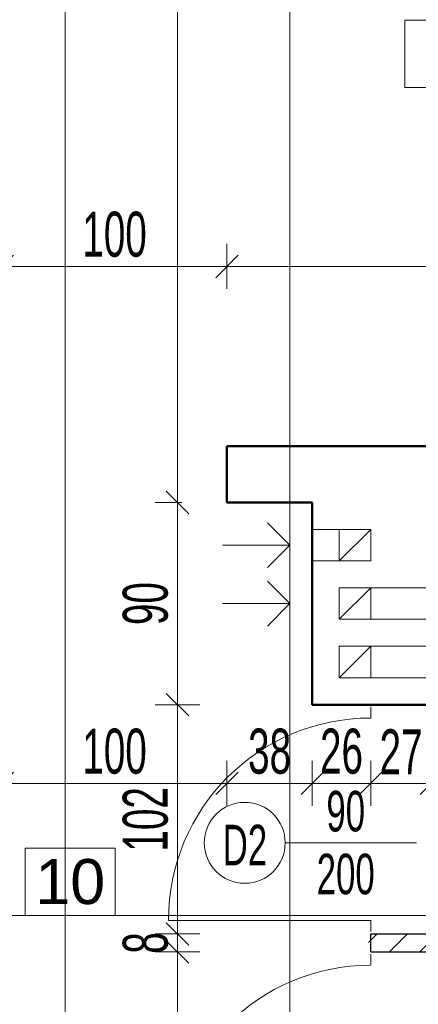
# Model space of a CAD drawing. Header units: millimetres. Extents: x 72202 to 304796, y 21658 to 519946.
# Tile 44 of 95: x 195635 to 195812, y 221561 to 221999. Entities that reach past the tile are written whole.
import ezdxf
from ezdxf.lldxf.tags import DXFTag

# ---------------------------------------------------------------- set-up
doc = ezdxf.new("R2010")
doc.units = ezdxf.units.MM
doc.layers.get('Defpoints').update_dxf_attribs({"color": 3})
for name, color, linetype, lineweight in [('DRZWI I OKNA OPISY', 30, 'Continuous', 9), ('kreskowanie', 9, 'Continuous', 5), ('linia - gruba - projektowana', 170, 'Continuous', 50), ('LINIA CIENKA', 7, 'Continuous', 13), ('LINIA GRUBA', 7, 'Continuous', 30), ('LINIA WYMIAROWANIE', 1, 'Continuous', 9), ('OPISY', 251, 'Continuous', 9)]:
    doc.layers.add(name, color=color, linetype=linetype, lineweight=lineweight)
doc.layers.add('LINIA-NIE DRUKOWAĆ', color=3, linetype='Continuous', lineweight=20, plot=False)
doc.styles.add('simplex', font='arial.ttf')
doc.styles.get("Standard").update_dxf_attribs({"font": 'ARIALN.TTF', "width": 0.75})
tags = doc.linetypes.add('DASH', pattern=[15, 10, -5]).pattern_tags.tags
tags[6:7] = [DXFTag(74, 4), DXFTag(75, 0), DXFTag(340, '0'), DXFTag(46, 0.0), DXFTag(50, 0.0), DXFTag(44, 0.0), DXFTag(45, 0.0)]
tags[4:5] = [DXFTag(74, 4), DXFTag(75, 0), DXFTag(340, '0'), DXFTag(46, 0.0), DXFTag(50, 0.0), DXFTag(44, 0.0), DXFTag(45, 0.0)]
doc.dimstyles.new('sebek100', dxfattribs={"dimtxt": 17, "dimasz": 10, "dimexe": 10, "dimexo": 20, "dimgap": 4, "dimtad": 1, "dimrnd": 0.5, "dimtxsty": 'Standard', "dimblk": 'OBLIQUE', "dimcen": 8, "dimclre": 1, "dimazin": 0, "dimtm": 1e-09, "dimtfac": 1, "dimtix": 1, "dimtmove": 1, "dimatfit": 3, "dimldrblk": 'zas', "dimfxl": 0, "dimtolj": 2, "dimlwd": -1, "dimlwe": -1, "dimarcsym": 0})

# ---------------------------------------------------------------- blocks, each defined once
blk = doc.blocks.new('_Oblique')
at = {"color": 0, "linetype": 'ByBlock', "lineweight": -2}
blk.add_line((-0.5, -0.5), (0.5, 0.5), dxfattribs=at)
blk = doc.blocks.new('*D257')
at = {"layer": 'Defpoints', "color": 0, "lineweight": -3, "ltscale": 1.2}
for p in [(195765.29, 231441.87), (195765.29, 52077.93), (195793.29, 52077.93)]:
    blk.add_point(p, dxfattribs=at)
at = {"layer": 'LINIA WYMIAROWANIE', "color": 1, "ltscale": 1.2}
for p, q in [((195765.29, 52082.93), (195765.29, 52067.93)), ((195793.29, 52077.93), (195793.29, 52067.93))]:
    blk.add_line(p, q, dxfattribs=at)
at = {"layer": 'LINIA WYMIAROWANIE', "color": 0, "ltscale": 1.2}
blk.add_line((195793.29, 52077.93), (195765.29, 52077.93), dxfattribs=at)
at = {"layer": 'LINIA WYMIAROWANIE', "color": 0, "ltscale": 1.2, "xscale": 10, "yscale": 10, "zscale": 10, "rotation": 180}
blk.add_blockref('_Oblique', (195765.29, 52077.93), dxfattribs=at)
at = {"layer": 'LINIA WYMIAROWANIE', "color": 0, "ltscale": 1.2, "xscale": 10, "yscale": 10, "zscale": 10}
blk.add_blockref('_Oblique', (195793.29, 52077.93), dxfattribs=at)
at = {"layer": 'LINIA WYMIAROWANIE', "color": 0, "lineweight": -3, "ltscale": 1.2, "insert": (195779.29, 52091.12), "char_height": 18, "attachment_point": 5}
blk.add_mtext('\\A2;28', dxfattribs=at)
blk = doc.blocks.new('zas')
blk = doc.blocks.new('*D372')
at = {"layer": 'Defpoints', "color": 0, "lineweight": -3, "ltscale": 4}
for p in [(195627.29, 221796.35), (195727.29, 221796.35), (195727.29, 221658.85)]:
    blk.add_point(p, dxfattribs=at)
at = {"layer": 'LINIA WYMIAROWANIE', "ltscale": 4}
for p, q in [((195627.29, 221668.85), (195627.29, 221648.85)), ((195727.29, 221668.85), (195727.29, 221648.85))]:
    blk.add_line(p, q, dxfattribs=at)
at = {"layer": 'LINIA WYMIAROWANIE', "color": 0, "ltscale": 4}
blk.add_line((195627.29, 221658.85), (195727.29, 221658.85), dxfattribs=at)
at = {"layer": 'LINIA WYMIAROWANIE', "color": 0, "ltscale": 4, "xscale": 10, "yscale": 10, "zscale": 10, "rotation": 180}
blk.add_blockref('_Oblique', (195627.29, 221658.85), dxfattribs=at)
at = {"layer": 'LINIA WYMIAROWANIE', "color": 0, "ltscale": 4, "xscale": 10, "yscale": 10, "zscale": 10}
blk.add_blockref('_Oblique', (195727.29, 221658.85), dxfattribs=at)
at = {"layer": 'LINIA WYMIAROWANIE', "color": 0, "lineweight": -3, "ltscale": 4, "insert": (195677.29, 221673.06), "char_height": 20, "attachment_point": 5}
blk.add_mtext('\\A2;100', dxfattribs=at)
blk = doc.blocks.new('*D373')
at = {"layer": 'Defpoints', "color": 0, "lineweight": -3, "ltscale": 4}
for p in [(195727.29, 221796.35), (195765.29, 221718.02), (195765.29, 221658.85)]:
    blk.add_point(p, dxfattribs=at)
at = {"layer": 'LINIA WYMIAROWANIE', "ltscale": 4}
for p, q in [((195727.29, 221668.85), (195727.29, 221648.85)), ((195765.29, 221668.85), (195765.29, 221648.85))]:
    blk.add_line(p, q, dxfattribs=at)
at = {"layer": 'LINIA WYMIAROWANIE', "color": 0, "ltscale": 4}
blk.add_line((195727.29, 221658.85), (195765.29, 221658.85), dxfattribs=at)
at = {"layer": 'LINIA WYMIAROWANIE', "color": 0, "ltscale": 4, "xscale": 10, "yscale": 10, "zscale": 10, "rotation": 180}
blk.add_blockref('_Oblique', (195727.29, 221658.85), dxfattribs=at)
at = {"layer": 'LINIA WYMIAROWANIE', "color": 0, "ltscale": 4, "xscale": 10, "yscale": 10, "zscale": 10}
blk.add_blockref('_Oblique', (195765.29, 221658.85), dxfattribs=at)
at = {"layer": 'LINIA WYMIAROWANIE', "color": 0, "lineweight": -3, "ltscale": 4, "insert": (195746.29, 221673.06), "char_height": 20, "attachment_point": 5}
blk.add_mtext('\\A2;38', dxfattribs=at)
blk = doc.blocks.new('*D399')
at = {"layer": 'Defpoints', "color": 0, "lineweight": -3, "ltscale": 4}
for p in [(195765.29, 221693.85), (195791.29, 221693.85), (195791.29, 221658.85)]:
    blk.add_point(p, dxfattribs=at)
at = {"layer": 'LINIA WYMIAROWANIE', "ltscale": 4}
for p, q in [((195765.29, 221668.85), (195765.29, 221648.85)), ((195791.29, 221668.85), (195791.29, 221648.85))]:
    blk.add_line(p, q, dxfattribs=at)
at = {"layer": 'LINIA WYMIAROWANIE', "color": 0, "ltscale": 4}
blk.add_line((195765.29, 221658.85), (195791.29, 221658.85), dxfattribs=at)
at = {"layer": 'LINIA WYMIAROWANIE', "color": 0, "ltscale": 4, "xscale": 10, "yscale": 10, "zscale": 10, "rotation": 180}
blk.add_blockref('_Oblique', (195765.29, 221658.85), dxfattribs=at)
at = {"layer": 'LINIA WYMIAROWANIE', "color": 0, "ltscale": 4, "xscale": 10, "yscale": 10, "zscale": 10}
blk.add_blockref('_Oblique', (195791.29, 221658.85), dxfattribs=at)
at = {"layer": 'LINIA WYMIAROWANIE', "color": 0, "lineweight": -3, "ltscale": 4, "insert": (195778.29, 221673.06), "char_height": 20, "attachment_point": 5}
blk.add_mtext('\\A2;26', dxfattribs=at)
blk = doc.blocks.new('*D418')
at = {"layer": 'Defpoints', "color": 0, "lineweight": -3, "ltscale": 4}
for p in [(195727.29, 221783.85), (195705.29, 221693.85), (195765.29, 221693.85)]:
    blk.add_point(p, dxfattribs=at)
at = {"layer": 'LINIA WYMIAROWANIE', "ltscale": 4}
for p, q in [((195707.29, 221783.85), (195695.29, 221783.85)), ((195715.29, 221693.85), (195695.29, 221693.85))]:
    blk.add_line(p, q, dxfattribs=at)
at = {"layer": 'LINIA WYMIAROWANIE', "color": 0, "ltscale": 4}
blk.add_line((195705.29, 221783.85), (195705.29, 221693.85), dxfattribs=at)
at = {"layer": 'LINIA WYMIAROWANIE', "color": 0, "ltscale": 4, "xscale": 10, "yscale": 10, "zscale": 10}
for p, rotation in [((195705.29, 221783.85), 90), ((195705.29, 221693.85), 270)]:
    blk.add_blockref('_Oblique', p, dxfattribs=dict(at, rotation=rotation))
at = {"layer": 'LINIA WYMIAROWANIE', "color": 0, "lineweight": -3, "ltscale": 4, "insert": (195691.08, 221738.85), "char_height": 20, "attachment_point": 5, "rotation": 90}
blk.add_mtext('\\A2;90', dxfattribs=at)
blk = doc.blocks.new('*D419')
at = {"layer": 'Defpoints', "color": 0, "lineweight": -3, "ltscale": 4}
for p in [(195765.29, 221693.85), (195705.29, 221591.85), (195796.47, 221591.85)]:
    blk.add_point(p, dxfattribs=at)
at = {"layer": 'LINIA WYMIAROWANIE', "ltscale": 4}
for p, q in [((195715.29, 221693.85), (195695.29, 221693.85)), ((195715.29, 221591.85), (195695.29, 221591.85))]:
    blk.add_line(p, q, dxfattribs=at)
at = {"layer": 'LINIA WYMIAROWANIE', "color": 0, "ltscale": 4}
blk.add_line((195705.29, 221693.85), (195705.29, 221591.85), dxfattribs=at)
at = {"layer": 'LINIA WYMIAROWANIE', "color": 0, "ltscale": 4, "xscale": 10, "yscale": 10, "zscale": 10}
for p, rotation in [((195705.29, 221693.85), 90), ((195705.29, 221591.85), 270)]:
    blk.add_blockref('_Oblique', p, dxfattribs=dict(at, rotation=rotation))
at = {"layer": 'LINIA WYMIAROWANIE', "color": 0, "lineweight": -3, "ltscale": 4, "insert": (195691.08, 221642.85), "char_height": 20, "attachment_point": 5, "rotation": 90}
blk.add_mtext('\\A2;102', dxfattribs=at)
blk = doc.blocks.new('*D420')
at = {"layer": 'Defpoints', "color": 0, "lineweight": -3, "ltscale": 4}
for p in [(195796.47, 221591.85), (195705.29, 221583.85), (195795.18, 221583.85)]:
    blk.add_point(p, dxfattribs=at)
at = {"layer": 'LINIA WYMIAROWANIE', "color": 0, "ltscale": 4}
for p, q in [((195705.29, 221591.85), (195705.29, 221601.85)), ((195705.29, 221591.85), (195705.29, 221583.85)), ((195705.29, 221583.85), (195705.29, 221573.85))]:
    blk.add_line(p, q, dxfattribs=at)
at = {"layer": 'LINIA WYMIAROWANIE', "ltscale": 4}
for p, q in [((195715.29, 221591.85), (195695.29, 221591.85)), ((195715.29, 221583.85), (195695.29, 221583.85))]:
    blk.add_line(p, q, dxfattribs=at)
at = {"layer": 'LINIA WYMIAROWANIE', "color": 0, "ltscale": 4, "xscale": 10, "yscale": 10, "zscale": 10}
for p, rotation in [((195705.29, 221591.85), 270), ((195705.29, 221583.85), 90)]:
    blk.add_blockref('_Oblique', p, dxfattribs=dict(at, rotation=rotation))
at = {"layer": 'LINIA WYMIAROWANIE', "color": 0, "lineweight": -3, "ltscale": 4, "insert": (195691.08, 221587.85), "char_height": 20, "attachment_point": 5, "rotation": 90}
blk.add_mtext('\\A2;8', dxfattribs=at)
blk = doc.blocks.new('*D421')
at = {"layer": 'Defpoints', "color": 0, "lineweight": -3, "ltscale": 4}
for p in [(195795.18, 221583.85), (195705.29, 221481.85), (195804.79, 221481.85)]:
    blk.add_point(p, dxfattribs=at)
at = {"layer": 'LINIA WYMIAROWANIE', "ltscale": 4}
for p, q in [((195715.29, 221583.85), (195695.29, 221583.85)), ((195715.29, 221481.85), (195695.29, 221481.85))]:
    blk.add_line(p, q, dxfattribs=at)
at = {"layer": 'LINIA WYMIAROWANIE', "color": 0, "ltscale": 4}
blk.add_line((195705.29, 221583.85), (195705.29, 221481.85), dxfattribs=at)
at = {"layer": 'LINIA WYMIAROWANIE', "color": 0, "ltscale": 4, "xscale": 10, "yscale": 10, "zscale": 10}
for p, rotation in [((195705.29, 221583.85), 90), ((195705.29, 221481.85), 270)]:
    blk.add_blockref('_Oblique', p, dxfattribs=dict(at, rotation=rotation))
at = {"layer": 'LINIA WYMIAROWANIE', "color": 0, "lineweight": -3, "ltscale": 4, "insert": (195691.08, 221532.85), "char_height": 20, "attachment_point": 5, "rotation": 90}
blk.add_mtext('\\A2;102', dxfattribs=at)
blk = doc.blocks.new('*D433')
at = {"layer": 'Defpoints', "color": 0, "lineweight": -3, "ltscale": 4}
for p in [(195727.29, 221888.85), (195627.29, 221796.35), (195727.29, 221796.35)]:
    blk.add_point(p, dxfattribs=at)
at = {"layer": 'LINIA WYMIAROWANIE', "ltscale": 4}
for p, q in [((195627.29, 221878.85), (195627.29, 221898.85)), ((195727.29, 221878.85), (195727.29, 221898.85))]:
    blk.add_line(p, q, dxfattribs=at)
at = {"layer": 'LINIA WYMIAROWANIE', "color": 0, "ltscale": 4}
blk.add_line((195627.29, 221888.85), (195727.29, 221888.85), dxfattribs=at)
at = {"layer": 'LINIA WYMIAROWANIE', "color": 0, "ltscale": 4, "xscale": 10, "yscale": 10, "zscale": 10, "rotation": 180}
blk.add_blockref('_Oblique', (195627.29, 221888.85), dxfattribs=at)
at = {"layer": 'LINIA WYMIAROWANIE', "color": 0, "ltscale": 4, "xscale": 10, "yscale": 10, "zscale": 10}
blk.add_blockref('_Oblique', (195727.29, 221888.85), dxfattribs=at)
at = {"layer": 'LINIA WYMIAROWANIE', "color": 0, "lineweight": -3, "ltscale": 4, "insert": (195677.29, 221903.06), "char_height": 20, "attachment_point": 5}
blk.add_mtext('\\A2;100', dxfattribs=at)
blk = doc.blocks.new('*D434')
at = {"layer": 'Defpoints', "color": 0, "lineweight": -3, "ltscale": 4}
for p in [(196118.29, 221888.85), (195727.29, 221796.35), (196118.29, 221796.35)]:
    blk.add_point(p, dxfattribs=at)
at = {"layer": 'LINIA WYMIAROWANIE', "ltscale": 4}
for p, q in [((195727.29, 221878.85), (195727.29, 221898.85)), ((196118.29, 221878.85), (196118.29, 221898.85))]:
    blk.add_line(p, q, dxfattribs=at)
at = {"layer": 'LINIA WYMIAROWANIE', "color": 0, "ltscale": 4}
blk.add_line((195727.29, 221888.85), (196118.29, 221888.85), dxfattribs=at)
at = {"layer": 'LINIA WYMIAROWANIE', "color": 0, "ltscale": 4, "xscale": 10, "yscale": 10, "zscale": 10, "rotation": 180}
blk.add_blockref('_Oblique', (195727.29, 221888.85), dxfattribs=at)
at = {"layer": 'LINIA WYMIAROWANIE', "color": 0, "ltscale": 4, "xscale": 10, "yscale": 10, "zscale": 10}
blk.add_blockref('_Oblique', (196118.29, 221888.85), dxfattribs=at)
at = {"layer": 'LINIA WYMIAROWANIE', "color": 0, "lineweight": -3, "ltscale": 4, "insert": (195922.79, 221903.06), "char_height": 20, "attachment_point": 5}
blk.add_mtext('\\A2;391', dxfattribs=at)
blk = doc.blocks.new('*D437')
at = {"layer": 'Defpoints', "color": 0, "lineweight": -3, "ltscale": 4}
for p in [(195791.29, 221693.85), (195818.29, 221693.85), (195818.29, 221658.85)]:
    blk.add_point(p, dxfattribs=at)
at = {"layer": 'LINIA WYMIAROWANIE', "ltscale": 4}
for p, q in [((195791.29, 221668.85), (195791.29, 221648.85)), ((195818.29, 221668.85), (195818.29, 221648.85))]:
    blk.add_line(p, q, dxfattribs=at)
at = {"layer": 'LINIA WYMIAROWANIE', "color": 0, "ltscale": 4}
blk.add_line((195791.29, 221658.85), (195818.29, 221658.85), dxfattribs=at)
at = {"layer": 'LINIA WYMIAROWANIE', "color": 0, "ltscale": 4, "xscale": 10, "yscale": 10, "zscale": 10, "rotation": 180}
blk.add_blockref('_Oblique', (195791.29, 221658.85), dxfattribs=at)
at = {"layer": 'LINIA WYMIAROWANIE', "color": 0, "ltscale": 4, "xscale": 10, "yscale": 10, "zscale": 10}
blk.add_blockref('_Oblique', (195818.29, 221658.85), dxfattribs=at)
at = {"layer": 'LINIA WYMIAROWANIE', "color": 0, "lineweight": -3, "ltscale": 4, "insert": (195804.79, 221672.89), "char_height": 20, "attachment_point": 5}
blk.add_mtext('\\A2;27', dxfattribs=at)

msp = doc.modelspace()

# ---------------------------------------------------------------- hatches: boundary and pattern name
at = {"layer": 'kreskowanie'}
h = msp.add_hatch(dxfattribs=at)
h.set_pattern_fill('ANSI31', color=256, scale=3)
h.set_pattern_definition([(45, (-0.97, 0.909), (-6.7351921, 6.7351921), [])])
h.paths.add_polyline_path([(195790.322, 221583.846), (195817.322, 221583.846), (195817.322, 221591.846), (195790.322, 221591.846)])
h.paths.add_polyline_path([(196049.292, 221583.846), (196049.292, 221591.846), (195817.322, 221591.846), (195817.322, 221583.846)])
h.paths.add_polyline_path([(195931.292, 221601.846), (195931.292, 221591.846), (195939.292, 221591.846), (195939.292, 221601.846)])
h.paths.add_polyline_path([(195931.292, 221691.846), (195939.292, 221691.846), (195939.292, 221784.755), (195931.292, 221784.755)])

# ---------------------------------------------------------------- linework, layer by layer
at = {"layer": 'DRZWI I OKNA OPISY'}
msp.add_line((195753.229, 221632.395), (195811.657, 221632.395), dxfattribs=at)
msp.add_circle((195735.229, 221632.395), 18, dxfattribs=at)
at = {"layer": 'linia - gruba - projektowana'}
for p, q in [((195793.292, 221808.846), (195727.292, 221808.846)), ((195727.292, 221808.846), (195727.292, 221783.846)), ((195793.292, 221808.846), (196118.292, 221808.846)), ((195765.292, 221783.846), (195727.292, 221783.846)), ((195765.292, 221693.846), (195765.292, 221783.846)), ((195791.292, 221693.846), (195765.292, 221693.846)), ((195818.292, 221693.846), (195791.292, 221693.846))]:
    msp.add_line(p, q, dxfattribs=at)
at = {"layer": 'LINIA CIENKA'}
for p, q in [((195745.292, 221774.846), (195755.292, 221764.846)), ((195777.292, 221771.846), (195765.292, 221771.846)), ((195791.292, 221771.846), (195777.292, 221757.846)), ((195755.292, 221764.846), (195725.292, 221764.846)), ((195745.292, 221754.846), (195755.292, 221764.846)), ((195777.292, 221757.846), (195765.292, 221757.846)), ((195745.292, 221748.846), (195755.292, 221738.846)), ((195791.292, 221745.846), (195777.292, 221731.846)), ((195818.292, 221745.846), (195791.292, 221745.846)), ((195755.292, 221738.846), (195725.292, 221738.846)), ((195745.292, 221728.846), (195755.292, 221738.846)), ((195818.292, 221731.846), (195791.292, 221731.846)), ((195791.292, 221719.846), (195777.292, 221705.846)), ((195791.292, 221687.937), (195791.292, 221692.937)), ((195791.292, 221597.846), (195701.292, 221597.846)), ((195791.292, 221597.937), (195791.292, 221592.937)), ((195791.292, 221577.937), (195791.292, 221582.937))]:
    msp.add_line(p, q, dxfattribs=at)
at = {"layer": 'LINIA CIENKA', "linetype": 'DASH'}
for p, q in [((196061.292, 221719.846), (195791.292, 221719.846)), ((196061.292, 221705.846), (195791.292, 221705.846))]:
    msp.add_line(p, q, dxfattribs=at)
at = {"layer": 'LINIA CIENKA'}
for points in [[(195777.292, 221771.846), (195791.292, 221771.846), (195791.292, 221757.846), (195777.292, 221757.846)], [(195777.292, 221745.846), (195791.292, 221745.846), (195791.292, 221731.846), (195777.292, 221731.846)], [(195777.292, 221719.846), (195791.292, 221719.846), (195791.292, 221705.846), (195777.292, 221705.846)]]:
    msp.add_lwpolyline(points, close=True, dxfattribs=at)
for centre in [(195791.262, 221597.937), (195791.262, 221487.937)]:
    msp.add_arc(centre, 90, 90, 180, dxfattribs=at)
at = {"layer": 'LINIA GRUBA'}
for p, q in [((195791.292, 221591.846), (196049.292, 221591.846)), ((195791.292, 221583.846), (195791.292, 221591.846)), ((195791.292, 221583.846), (196049.292, 221583.846))]:
    msp.add_line(p, q, dxfattribs=at)
at = {"layer": 'LINIA WYMIAROWANIE', "lineweight": -3, "ltscale": 1.2}
msp.add_line((195791.292, 221583.846), (195818.262, 221583.846), dxfattribs=at)
at = {"layer": 'LINIA-NIE DRUKOWAĆ'}
for p, q in [((195705.292, 221020.846), (195705.292, 222419.612)), ((195755.292, 221020.846), (195755.292, 222419.612)), ((195655.292, 221020.846), (195655.292, 222362.46)), ((196252.047, 221888.846), (194596.276, 221888.846)), ((196350.292, 221658.846), (194433.292, 221658.846)), ((196350.292, 221600.024), (194608.852, 221600.024))]:
    msp.add_line(p, q, dxfattribs=at)
at = {"layer": 'OPISY'}
for points in [[(195806.475, 221998.436), (195806.475, 221968.436), (195846.475, 221968.436), (195846.475, 221998.436)], [(195637.565, 221630.024), (195637.565, 221600.024), (195677.565, 221600.024), (195677.565, 221630.024)]]:
    msp.add_lwpolyline(points, close=True, dxfattribs=at)

# ---------------------------------------------------------------- texts
at = {"layer": 'DRZWI I OKNA OPISY', "char_height": 18, "width": 130, "attachment_point": 5, "rotation": 0}
for s, insert in [('90', (195780.168, 221646.371)), ('D2 ', (195735.315, 221631.43)), ('200', (195780.168, 221618.409))]:
    msp.add_mtext(s, dxfattribs=dict(at, insert=insert))
at = {"layer": 'OPISY', "insert": (195657.565, 221615.024), "char_height": 20, "width": 40, "attachment_point": 5, "style": 'simplex'}
msp.add_mtext('10', dxfattribs=at)

# ---------------------------------------------------------------- dimensions: what is measured, and where the dimension line sits
at = {"layer": 'LINIA WYMIAROWANIE', "lineweight": -3, "ltscale": 1.2}
dim = msp.add_linear_dim(base=(195765.292, 52077.926), p1=(195793.292, 52077.926), p2=(195765.292, 231441.874), dimstyle='sebek100', override={"dimtxt": 18, "dimrnd": 0, "dimfxl": 5, "dimtfill": 1, "dimarcsym": 2}, dxfattribs=at)
dim.commit()
dim.dimension.update_dxf_attribs({"geometry": '*D257', "text_midpoint": (195779.292, 52091.116)})
at = {"layer": 'LINIA WYMIAROWANIE', "lineweight": -3, "ltscale": 4}
for base, p1, p2, picture, middle in [((195727.292, 221888.846), (195627.292, 221796.346), (195727.292, 221796.346), '*D433', (195677.292, 221903.057)), ((196118.292, 221888.846), (195727.292, 221796.346), (196118.292, 221796.346), '*D434', (195922.792, 221903.057)), ((195727.292, 221658.846), (195627.292, 221796.346), (195727.292, 221796.346), '*D372', (195677.292, 221673.057)), ((195765.292, 221658.846), (195727.292, 221796.346), (195765.292, 221718.019), '*D373', (195746.292, 221673.057)), ((195791.292, 221658.846), (195765.292, 221693.846), (195791.292, 221693.846), '*D399', (195778.292, 221673.057)), ((195818.292, 221658.846), (195791.292, 221693.846), (195818.292, 221693.846), '*D437', (195804.792, 221672.887))]:
    dim = msp.add_linear_dim(base=base, p1=p1, p2=p2, dimstyle='sebek100', override={"dimtxt": 20, "dimrnd": 0, "dimclre": 256, "dimtfill": 1, "dimarcsym": 2}, dxfattribs=at)
    dim.commit()
    dim.dimension.update_dxf_attribs({"geometry": picture, "text_midpoint": middle})
for base, p1, p2, picture, middle in [((195705.292, 221693.846), (195727.292, 221783.846), (195765.292, 221693.846), '*D418', (195691.081, 221738.846)), ((195705.292, 221591.846), (195765.292, 221693.846), (195796.472, 221591.846), '*D419', (195691.081, 221642.846)), ((195705.292, 221583.846), (195796.472, 221591.846), (195795.18, 221583.846), '*D420', (195691.081, 221587.846)), ((195705.292, 221481.846), (195795.18, 221583.846), (195804.792, 221481.846), '*D421', (195691.081, 221532.846))]:
    dim = msp.add_linear_dim(base=base, p1=p1, p2=p2, angle=90, dimstyle='sebek100', override={"dimtxt": 20, "dimrnd": 0, "dimclre": 256, "dimtfill": 1, "dimarcsym": 2}, dxfattribs=at)
    dim.commit()
    dim.dimension.update_dxf_attribs({"geometry": picture, "text_midpoint": middle})

doc.saveas('drawing.dxf')
